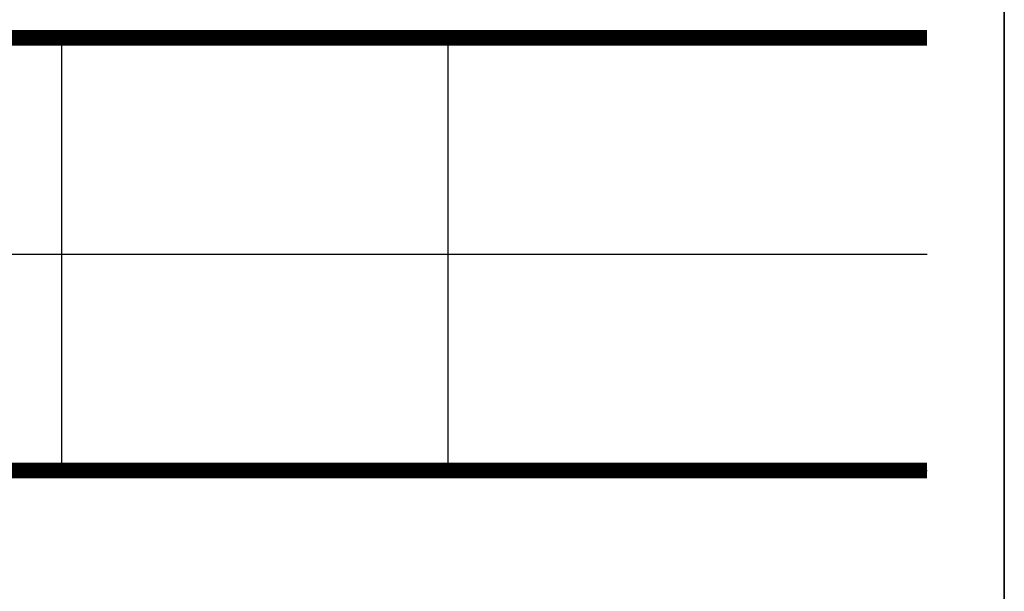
# Model space of a CAD drawing. Extents: x 475446 to 490894, y 3788879 to 3821323.
# Tile 65 of 75: x 484735 to 484767, y 3818691 to 3818710. Entities that reach past the tile are written whole.
import ezdxf

# ---------------------------------------------------------------- set-up
doc = ezdxf.new("R2010")
doc.units = 0
doc.header["$LTSCALE"] = 0.5
doc.layers.get('0').update_dxf_attribs({"linetype": 'CONTINUOUS'})
doc.layers.add('TK-PUBLIC', color=7, linetype='CONTINUOUS')

msp = doc.modelspace()

# ---------------------------------------------------------------- linework, layer by layer
for p, q in [((484736.422, 3818709.208), (484736.422, 3818695.208)), ((484748.922, 3818709.208), (484748.922, 3818695.208))]:
    msp.add_line(p, q)
at = {"layer": 'TK-PUBLIC', "color": 3}
for p, q in [((484766.922, 3818553.208), (484766.922, 3818850.208)), ((484766.922, 3818850.208), (484766.922, 3818553.208))]:
    msp.add_line(p, q, dxfattribs=at)
at = {"layer": 'TK-PUBLIC'}
for p, q in [((484719.422, 3818702.208), (484764.422, 3818702.208)), ((484719.422, 3818695.208), (484764.422, 3818695.208)), ((484719.422, 3818695.208), (484764.422, 3818695.208))]:
    msp.add_line(p, q, dxfattribs=at)
at = {"layer": 'TK-PUBLIC', "const_width": 0.5}
for points in [[(484719.422, 3818709.208), (484764.422, 3818709.208)], [(484719.422, 3818695.208), (484764.422, 3818695.208)]]:
    msp.add_lwpolyline(points, dxfattribs=at)

doc.saveas('drawing.dxf')
